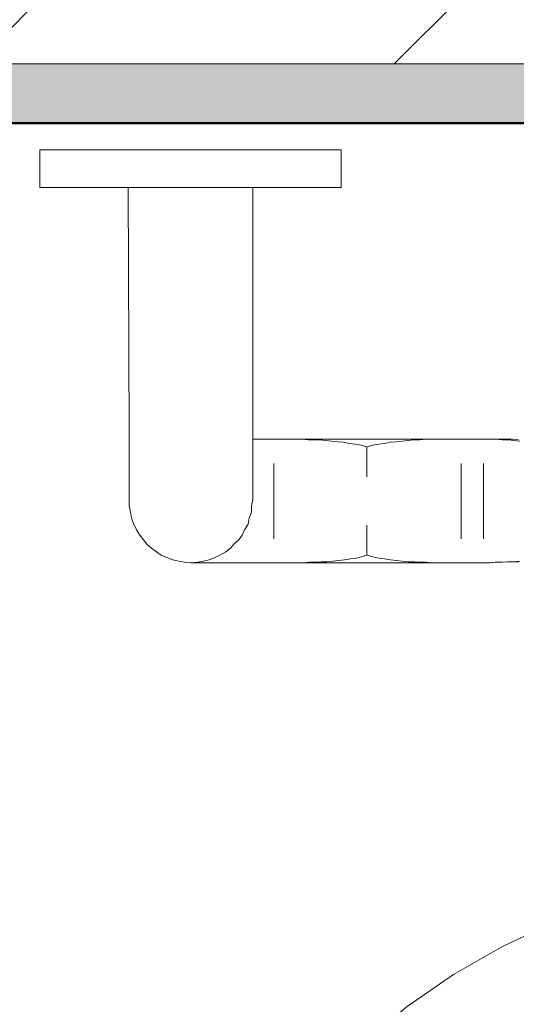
# Model space of a CAD drawing. Header units: millimetres. Extents: x -175722 to -110961, y 52375 to 104640.
# Tile 92 of 146: x -154930 to -154917, y 79753 to 79778. Entities that reach past the tile are written whole.
import ezdxf

# ---------------------------------------------------------------- set-up
doc = ezdxf.new("R2010")
doc.units = ezdxf.units.MM
for name, color, linetype, lineweight in [('A-WALL', 113, 'Continuous', 5), ('A-WALL-PATT', 111, 'Continuous', 50), ('G-IMPT', 8, 'Continuous', 5), ('I-WALL', 2, 'Continuous', 5)]:
    doc.layers.add(name, color=color, linetype=linetype, lineweight=lineweight)

# ---------------------------------------------------------------- blocks, each defined once
blk = doc.blocks.new('MISKA USTĘPOWA NPS - nowy blok1_dwg_MISKA_NP-906809-PARTER')
at = {"layer": 'G-IMPT'}
for p, q in [((2628973.82, 1571415.6), (2628973.82, 1571406.07)), ((2628973.82, 1571415.6), (2629050.02, 1571415.6)), ((2628973.82, 1571406.07), (2628973.82, 1571415.6)), ((2628973.82, 1571415.6), (2629050.02, 1571415.6)), ((2629050.02, 1571406.07), (2629050.02, 1571415.6)), ((2629050.02, 1571406.07), (2629050.02, 1571415.6)), ((2628973.82, 1571406.07), (2629050.02, 1571406.07)), ((2628973.82, 1571406.07), (2629050.02, 1571406.07)), ((2628996.44, 1571344.01), (2628996.14, 1571406.07)), ((2628996.44, 1571344.01), (2628996.14, 1571406.07)), ((2629027.69, 1571406.07), (2629027.69, 1571343.57)), ((2629027.69, 1571343.57), (2629027.69, 1571406.07)), ((2628996.44, 1571325.56), (2628996.44, 1571344.01)), ((2628996.44, 1571325.56), (2628996.44, 1571344.01)), ((2629027.69, 1571343.57), (2629027.69, 1571327.19)), ((2629027.69, 1571343.57), (2629027.69, 1571327.19)), ((2629079.49, 1571342.38), (2629027.69, 1571342.38)), ((2629079.49, 1571342.38), (2629027.69, 1571342.38)), ((2629034.54, 1571342.38), (2629033.05, 1571342.38)), ((2629034.54, 1571342.38), (2629033.05, 1571342.38)), ((2629036.03, 1571342.38), (2629034.54, 1571342.38)), ((2629036.03, 1571342.38), (2629034.54, 1571342.38)), ((2629037.22, 1571342.38), (2629036.03, 1571342.38)), ((2629037.22, 1571342.38), (2629036.03, 1571342.38)), ((2629038.71, 1571342.38), (2629037.22, 1571342.38)), ((2629038.71, 1571342.38), (2629037.22, 1571342.38)), ((2629040.2, 1571342.38), (2629038.71, 1571342.38)), ((2629040.2, 1571342.38), (2629038.71, 1571342.38)), ((2629041.68, 1571342.23), (2629040.2, 1571342.38)), ((2629041.68, 1571342.23), (2629040.2, 1571342.38)), ((2629043.17, 1571342.23), (2629041.68, 1571342.23)), ((2629043.17, 1571342.23), (2629041.68, 1571342.23)), ((2629044.66, 1571342.23), (2629043.17, 1571342.23)), ((2629044.66, 1571342.23), (2629043.17, 1571342.23)), ((2629046.15, 1571342.08), (2629044.66, 1571342.23)), ((2629046.15, 1571342.08), (2629044.66, 1571342.23)), ((2629047.64, 1571341.93), (2629046.15, 1571342.08)), ((2629047.64, 1571341.93), (2629046.15, 1571342.08)), ((2629049.13, 1571341.78), (2629047.64, 1571341.93)), ((2629049.13, 1571341.78), (2629047.64, 1571341.93)), ((2629050.61, 1571341.63), (2629049.13, 1571341.78)), ((2629050.61, 1571341.63), (2629049.13, 1571341.78)), ((2629052.1, 1571341.33), (2629050.61, 1571341.63)), ((2629052.1, 1571341.33), (2629050.61, 1571341.63)), ((2629053.59, 1571341.18), (2629052.1, 1571341.33)), ((2629053.59, 1571341.18), (2629052.1, 1571341.33)), ((2629061.03, 1571341.33), (2629059.54, 1571341.18)), ((2629061.03, 1571341.33), (2629059.54, 1571341.18)), ((2629062.52, 1571341.63), (2629061.03, 1571341.33)), ((2629062.52, 1571341.63), (2629061.03, 1571341.33)), ((2629064.01, 1571341.78), (2629062.52, 1571341.63)), ((2629064.01, 1571341.78), (2629062.52, 1571341.63)), ((2629065.5, 1571341.93), (2629064.01, 1571341.78)), ((2629065.5, 1571341.93), (2629064.01, 1571341.78)), ((2629066.99, 1571342.08), (2629065.5, 1571341.93)), ((2629066.99, 1571342.08), (2629065.5, 1571341.93)), ((2629068.47, 1571342.23), (2629066.99, 1571342.08)), ((2629068.47, 1571342.23), (2629066.99, 1571342.08)), ((2629069.96, 1571342.23), (2629068.47, 1571342.23)), ((2629069.96, 1571342.23), (2629068.47, 1571342.23)), ((2629071.45, 1571342.38), (2629069.96, 1571342.23)), ((2629071.45, 1571342.38), (2629069.96, 1571342.23)), ((2629072.94, 1571342.38), (2629071.45, 1571342.38)), ((2629072.94, 1571342.38), (2629071.45, 1571342.38)), ((2629074.43, 1571342.38), (2629072.94, 1571342.38)), ((2629074.43, 1571342.38), (2629072.94, 1571342.38)), ((2629075.91, 1571342.38), (2629074.43, 1571342.38)), ((2629075.91, 1571342.38), (2629074.43, 1571342.38)), ((2629077.4, 1571342.38), (2629075.91, 1571342.38)), ((2629077.4, 1571342.38), (2629075.91, 1571342.38)), ((2629078.89, 1571342.38), (2629077.4, 1571342.38)), ((2629078.89, 1571342.38), (2629077.4, 1571342.38)), ((2629080.38, 1571342.38), (2629078.89, 1571342.38)), ((2629080.38, 1571342.38), (2629078.89, 1571342.38)), ((2629087.52, 1571342.38), (2629079.49, 1571342.38)), ((2629087.52, 1571342.38), (2629079.49, 1571342.38)), ((2629081.87, 1571342.38), (2629080.38, 1571342.38)), ((2629081.87, 1571342.38), (2629080.38, 1571342.38)), ((2629083.36, 1571342.38), (2629081.87, 1571342.38)), ((2629083.36, 1571342.38), (2629081.87, 1571342.38)), ((2629084.84, 1571342.38), (2629083.36, 1571342.38)), ((2629084.84, 1571342.38), (2629083.36, 1571342.38)), ((2629086.33, 1571342.38), (2629084.84, 1571342.38)), ((2629086.33, 1571342.38), (2629084.84, 1571342.38)), ((2629087.82, 1571342.38), (2629086.33, 1571342.38)), ((2629087.82, 1571342.38), (2629086.33, 1571342.38)), ((2629089.01, 1571342.38), (2629087.52, 1571342.38)), ((2629089.01, 1571342.38), (2629087.52, 1571342.38)), ((2629089.31, 1571342.38), (2629087.82, 1571342.38)), ((2629089.31, 1571342.38), (2629087.82, 1571342.38)), ((2629090.5, 1571342.38), (2629089.01, 1571342.38)), ((2629090.5, 1571342.38), (2629089.01, 1571342.38)), ((2629090.8, 1571342.23), (2629089.31, 1571342.38)), ((2629090.8, 1571342.23), (2629089.31, 1571342.38)), ((2629091.99, 1571342.38), (2629090.5, 1571342.38)), ((2629091.99, 1571342.38), (2629090.5, 1571342.38)), ((2629092.29, 1571342.23), (2629090.8, 1571342.23)), ((2629092.29, 1571342.23), (2629090.8, 1571342.23)), ((2629093.48, 1571342.38), (2629091.99, 1571342.38)), ((2629093.48, 1571342.38), (2629091.99, 1571342.38)), ((2629093.77, 1571342.08), (2629092.29, 1571342.23)), ((2629093.77, 1571342.08), (2629092.29, 1571342.23)), ((2629094.96, 1571342.23), (2629093.48, 1571342.38)), ((2629094.96, 1571342.23), (2629093.48, 1571342.38)), ((2629095.26, 1571341.93), (2629093.77, 1571342.08)), ((2629095.26, 1571341.93), (2629093.77, 1571342.08)), ((2629055.08, 1571340.89), (2629053.59, 1571341.18)), ((2629055.08, 1571340.89), (2629053.59, 1571341.18)), ((2629056.57, 1571340.44), (2629055.08, 1571340.89)), ((2629056.57, 1571340.44), (2629055.08, 1571340.89)), ((2629058.06, 1571340.89), (2629056.57, 1571340.44)), ((2629058.06, 1571340.89), (2629056.57, 1571340.44)), ((2629056.57, 1571340.44), (2629056.57, 1571332.85)), ((2629056.57, 1571340.44), (2629056.57, 1571332.85)), ((2629059.54, 1571341.18), (2629058.06, 1571340.89)), ((2629059.54, 1571341.18), (2629058.06, 1571340.89)), ((2629033.05, 1571317.22), (2629033.05, 1571336.27)), ((2629033.05, 1571336.27), (2629033.05, 1571317.22)), ((2629080.38, 1571317.22), (2629080.38, 1571336.27)), ((2629080.38, 1571336.27), (2629080.38, 1571317.22)), ((2629086.04, 1571317.22), (2629086.04, 1571336.27)), ((2629086.04, 1571336.27), (2629086.04, 1571317.22)), ((2629027.69, 1571327.19), (2629027.4, 1571325.56)), ((2629027.69, 1571327.19), (2629027.4, 1571325.56)), ((2628996.74, 1571323.92), (2628996.44, 1571325.56)), ((2628996.74, 1571323.92), (2628996.44, 1571325.56)), ((2628997.04, 1571322.43), (2628996.74, 1571323.92)), ((2628997.04, 1571322.43), (2628996.74, 1571323.92)), ((2629027.4, 1571323.92), (2629026.8, 1571322.43)), ((2629027.4, 1571323.92), (2629026.8, 1571322.43)), ((2629027.4, 1571325.56), (2629027.4, 1571323.92)), ((2629027.4, 1571325.56), (2629027.4, 1571323.92)), ((2628997.63, 1571320.94), (2628997.04, 1571322.43)), ((2628997.63, 1571320.94), (2628997.04, 1571322.43)), ((2629026.8, 1571322.43), (2629026.5, 1571320.94)), ((2629026.8, 1571322.43), (2629026.5, 1571320.94)), ((2628998.23, 1571319.46), (2628997.63, 1571320.94)), ((2628998.23, 1571319.46), (2628997.63, 1571320.94)), ((2628999.12, 1571318.12), (2628998.23, 1571319.46)), ((2628999.12, 1571318.12), (2628998.23, 1571319.46)), ((2629025.61, 1571319.46), (2629025.02, 1571318.12)), ((2629025.61, 1571319.46), (2629025.02, 1571318.12)), ((2629026.5, 1571320.94), (2629025.61, 1571319.46)), ((2629026.5, 1571320.94), (2629025.61, 1571319.46)), ((2629056.57, 1571313.06), (2629056.57, 1571320.65)), ((2629056.57, 1571320.65), (2629056.57, 1571313.06)), ((2629000.01, 1571316.93), (2628999.12, 1571318.12)), ((2629000.01, 1571316.93), (2628999.12, 1571318.12)), ((2629000.91, 1571315.88), (2629000.01, 1571316.93)), ((2629000.91, 1571315.88), (2629000.01, 1571316.93)), ((2629024.12, 1571316.93), (2629022.93, 1571315.88)), ((2629024.12, 1571316.93), (2629022.93, 1571315.88)), ((2629025.02, 1571318.12), (2629024.12, 1571316.93)), ((2629025.02, 1571318.12), (2629024.12, 1571316.93)), ((2629002.1, 1571314.84), (2629000.91, 1571315.88)), ((2629002.1, 1571314.84), (2629000.91, 1571315.88)), ((2629003.29, 1571313.95), (2629002.1, 1571314.84)), ((2629003.29, 1571313.95), (2629002.1, 1571314.84)), ((2629004.48, 1571313.06), (2629003.29, 1571313.95)), ((2629004.48, 1571313.06), (2629003.29, 1571313.95)), ((2629020.85, 1571313.95), (2629019.36, 1571313.06)), ((2629020.85, 1571313.95), (2629019.36, 1571313.06)), ((2629022.04, 1571314.84), (2629020.85, 1571313.95)), ((2629022.04, 1571314.84), (2629020.85, 1571313.95)), ((2629022.93, 1571315.88), (2629022.04, 1571314.84)), ((2629022.93, 1571315.88), (2629022.04, 1571314.84)), ((2629005.97, 1571312.46), (2629004.48, 1571313.06)), ((2629005.97, 1571312.46), (2629004.48, 1571313.06)), ((2629007.45, 1571311.87), (2629005.97, 1571312.46)), ((2629007.45, 1571311.87), (2629005.97, 1571312.46)), ((2629008.94, 1571311.57), (2629007.45, 1571311.87)), ((2629008.94, 1571311.57), (2629007.45, 1571311.87)), ((2629010.43, 1571311.27), (2629008.94, 1571311.57)), ((2629010.43, 1571311.27), (2629008.94, 1571311.57)), ((2629015.19, 1571311.57), (2629013.7, 1571311.27)), ((2629015.19, 1571311.57), (2629013.7, 1571311.27)), ((2629016.68, 1571311.87), (2629015.19, 1571311.57)), ((2629016.68, 1571311.87), (2629015.19, 1571311.57)), ((2629018.17, 1571312.46), (2629016.68, 1571311.87)), ((2629018.17, 1571312.46), (2629016.68, 1571311.87)), ((2629019.36, 1571313.06), (2629018.17, 1571312.46)), ((2629019.36, 1571313.06), (2629018.17, 1571312.46)), ((2629044.96, 1571311.42), (2629043.47, 1571311.27)), ((2629044.96, 1571311.42), (2629043.47, 1571311.27)), ((2629046.45, 1571311.42), (2629044.96, 1571311.42)), ((2629046.45, 1571311.42), (2629044.96, 1571311.42)), ((2629047.94, 1571311.57), (2629046.45, 1571311.42)), ((2629047.94, 1571311.57), (2629046.45, 1571311.42)), ((2629049.42, 1571311.72), (2629047.94, 1571311.57)), ((2629049.42, 1571311.72), (2629047.94, 1571311.57)), ((2629050.91, 1571311.87), (2629049.42, 1571311.72)), ((2629050.91, 1571311.87), (2629049.42, 1571311.72)), ((2629052.4, 1571312.16), (2629050.91, 1571311.87)), ((2629052.4, 1571312.16), (2629050.91, 1571311.87)), ((2629053.89, 1571312.31), (2629052.4, 1571312.16)), ((2629053.89, 1571312.31), (2629052.4, 1571312.16)), ((2629055.08, 1571312.61), (2629053.89, 1571312.31)), ((2629055.08, 1571312.61), (2629053.89, 1571312.31)), ((2629056.57, 1571313.06), (2629055.08, 1571312.61)), ((2629056.57, 1571313.06), (2629055.08, 1571312.61)), ((2629058.06, 1571312.61), (2629056.57, 1571313.06)), ((2629058.06, 1571312.61), (2629056.57, 1571313.06)), ((2629059.54, 1571312.31), (2629058.06, 1571312.61)), ((2629059.54, 1571312.31), (2629058.06, 1571312.61)), ((2629061.03, 1571312.16), (2629059.54, 1571312.31)), ((2629061.03, 1571312.16), (2629059.54, 1571312.31)), ((2629062.52, 1571311.87), (2629061.03, 1571312.16)), ((2629062.52, 1571311.87), (2629061.03, 1571312.16)), ((2629064.01, 1571311.72), (2629062.52, 1571311.87)), ((2629064.01, 1571311.72), (2629062.52, 1571311.87)), ((2629065.5, 1571311.57), (2629064.01, 1571311.72)), ((2629065.5, 1571311.57), (2629064.01, 1571311.72)), ((2629066.99, 1571311.42), (2629065.5, 1571311.57)), ((2629066.99, 1571311.42), (2629065.5, 1571311.57)), ((2629068.47, 1571311.42), (2629066.99, 1571311.42)), ((2629068.47, 1571311.42), (2629066.99, 1571311.42)), ((2629069.96, 1571311.27), (2629068.47, 1571311.42)), ((2629069.96, 1571311.27), (2629068.47, 1571311.42)), ((2629091.99, 1571311.42), (2629090.5, 1571311.27)), ((2629091.99, 1571311.42), (2629090.5, 1571311.27)), ((2629092.29, 1571311.42), (2629090.8, 1571311.27)), ((2629092.29, 1571311.42), (2629090.8, 1571311.27)), ((2629093.48, 1571311.42), (2629091.99, 1571311.42)), ((2629093.48, 1571311.42), (2629091.99, 1571311.42)), ((2629093.77, 1571311.42), (2629092.29, 1571311.42)), ((2629093.77, 1571311.42), (2629092.29, 1571311.42)), ((2629094.96, 1571311.42), (2629093.48, 1571311.42)), ((2629094.96, 1571311.42), (2629093.48, 1571311.42)), ((2629095.26, 1571311.57), (2629093.77, 1571311.42)), ((2629095.26, 1571311.57), (2629093.77, 1571311.42)), ((2629011.92, 1571311.12), (2629010.43, 1571311.27)), ((2629011.92, 1571311.12), (2629010.43, 1571311.27)), ((2629013.7, 1571311.27), (2629011.92, 1571311.12)), ((2629013.7, 1571311.27), (2629011.92, 1571311.12)), ((2629011.92, 1571311.12), (2629079.49, 1571311.12)), ((2629011.92, 1571311.12), (2629079.49, 1571311.12)), ((2629034.54, 1571311.12), (2629033.05, 1571311.12)), ((2629034.54, 1571311.12), (2629033.05, 1571311.12)), ((2629036.03, 1571311.12), (2629034.54, 1571311.12)), ((2629036.03, 1571311.12), (2629034.54, 1571311.12)), ((2629037.52, 1571311.12), (2629036.03, 1571311.12)), ((2629037.52, 1571311.12), (2629036.03, 1571311.12)), ((2629039.01, 1571311.12), (2629037.52, 1571311.12)), ((2629039.01, 1571311.12), (2629037.52, 1571311.12)), ((2629040.49, 1571311.12), (2629039.01, 1571311.12)), ((2629040.49, 1571311.12), (2629039.01, 1571311.12)), ((2629041.98, 1571311.27), (2629040.49, 1571311.12)), ((2629041.98, 1571311.27), (2629040.49, 1571311.12)), ((2629043.47, 1571311.27), (2629041.98, 1571311.27)), ((2629043.47, 1571311.27), (2629041.98, 1571311.27)), ((2629071.45, 1571311.27), (2629069.96, 1571311.27)), ((2629071.45, 1571311.27), (2629069.96, 1571311.27)), ((2629072.94, 1571311.12), (2629071.45, 1571311.27)), ((2629072.94, 1571311.12), (2629071.45, 1571311.27)), ((2629074.43, 1571311.12), (2629072.94, 1571311.12)), ((2629074.43, 1571311.12), (2629072.94, 1571311.12)), ((2629075.91, 1571311.12), (2629074.43, 1571311.12)), ((2629075.91, 1571311.12), (2629074.43, 1571311.12)), ((2629077.4, 1571311.12), (2629075.91, 1571311.12)), ((2629077.4, 1571311.12), (2629075.91, 1571311.12)), ((2629078.89, 1571311.12), (2629077.4, 1571311.12)), ((2629078.89, 1571311.12), (2629077.4, 1571311.12)), ((2629080.38, 1571311.12), (2629078.89, 1571311.12)), ((2629080.38, 1571311.12), (2629078.89, 1571311.12)), ((2629087.52, 1571311.12), (2629079.49, 1571311.12)), ((2629087.52, 1571311.12), (2629079.49, 1571311.12)), ((2629081.87, 1571311.12), (2629080.38, 1571311.12)), ((2629081.87, 1571311.12), (2629080.38, 1571311.12)), ((2629083.36, 1571311.12), (2629081.87, 1571311.12)), ((2629083.36, 1571311.12), (2629081.87, 1571311.12)), ((2629084.84, 1571311.12), (2629083.36, 1571311.12)), ((2629084.84, 1571311.12), (2629083.36, 1571311.12)), ((2629086.33, 1571311.12), (2629084.84, 1571311.12)), ((2629086.33, 1571311.12), (2629084.84, 1571311.12)), ((2629087.82, 1571311.12), (2629086.33, 1571311.12)), ((2629087.82, 1571311.12), (2629086.33, 1571311.12)), ((2629089.01, 1571311.27), (2629087.52, 1571311.12)), ((2629089.01, 1571311.27), (2629087.52, 1571311.12)), ((2629089.31, 1571311.27), (2629087.82, 1571311.12)), ((2629089.31, 1571311.27), (2629087.82, 1571311.12)), ((2629090.5, 1571311.27), (2629089.01, 1571311.27)), ((2629090.5, 1571311.27), (2629089.01, 1571311.27)), ((2629090.8, 1571311.27), (2629089.31, 1571311.27)), ((2629090.8, 1571311.27), (2629089.31, 1571311.27))]:
    blk.add_line(p, q, dxfattribs=at)
at = {"layer": 'G-IMPT', "flags": 128}
blk.add_lwpolyline([(2629663.61, 1571197.84), (2629229.46, 1571228.57), (2629187.27, 1571231.66), (2629144.04, 1571231.14), (2629130.81, 1571228.69), (2629117.1, 1571224.96), (2629103.75, 1571220.08), (2629090.84, 1571214.07), (2629078.48, 1571206.99), (2629066.74, 1571198.87), (2629055.72, 1571189.79), (2629040.44, 1571174.19), (2629027.68, 1571157.38), (2629020.22, 1571145.11), (2629010.26, 1571124.48), (2629005.78, 1571110.53), (2629001.22, 1571091.05), (2628999.34, 1571076.76), (2628998.65, 1571062.37)], dxfattribs=at)
blk = doc.blocks.new('MISKA USTĘPOWA NPS - Typ 1-2425096-PARTER')
at = {"rotation": 269.9999999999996}
blk.add_blockref('MISKA USTĘPOWA NPS - nowy blok1_dwg_MISKA_NP-906809-PARTER', (-1570937.37, 2629723.61), dxfattribs=at)
blk = doc.blocks.new('1')
at = {"layer": 'A-WALL-PATT', "lineweight": 5}
h = blk.add_hatch(dxfattribs=at)
h.set_pattern_fill('FP_3', color=256, scale=0.1, style=0, pattern_type=2)
h.set_pattern_definition([(45, (-124135.7194, 82209.603), (-5.3033009, 5.3033009), [])])
h.paths.add_polyline_path([(-150701.154, 84968.747), (-150701.154, 84977.747), (-150825.154, 84977.747), (-150825.154, 84968.747), (-150710.154, 84968.747)])
h.paths.add_polyline_path([(-150920.154, 84968.747), (-150920.154, 84977.747), (-150935.154, 84977.747), (-150935.154, 84968.747), (-150933.654, 84968.747)])
h = blk.add_hatch(dxfattribs=at)
h.set_pattern_fill('FP_1', color=256, scale=0.1, style=0, pattern_type=2)
h.set_pattern_definition([(37.5, (-124135.7194, 82209.6026), (-0.2031655, 6.2155416), [0.1676, -4.7356, 0.1676, -5.3162, -5.2419]), (37.5, (-124135.7194, 82209.6026), (-0.2031655, 6.2155416), [-10.3871, 0.1676, -5.0743]), (7.5, (-124135.719, 82209.603), (5.7089758, 9.103654), [0.1676, -2.4775, 0.1676, -4.2517, -1.6935]), (7.5, (-124135.719, 82209.603), (5.7089758, 9.103654), [-7.0645, 0.1676, -1.5259]), (327.5, (-124139.687, 82209.6026), (10.0456335, 0.0182419), [0.1676, -1.4453, 0.1676, -5.6388, -7.5806]), (327.5, (-124139.687, 82209.6026), (10.0456335, 0.0182419), [-7.4193, 0.1676, -7.413]), (317.5, (-124139.687, 82209.603), (9.697195, 2.831187), [0.1676, -0.6388, 0.1676, -3.6388, -4.3548]), (317.5, (-124139.687, 82209.603), (9.697195, 2.831187), [-4.6129, 0.1676, -4.1872])])
h.paths.add_polyline_path([(-150710.154, 84967.247), (-150710.154, 84968.747), (-150825.154, 84968.747), (-150825.154, 84967.247), (-150711.654, 84967.247)])
h.paths.add_polyline_path([(-150920.154, 84967.247), (-150920.154, 84968.747), (-150933.654, 84968.747), (-150933.654, 84967.247), (-150924.789, 84967.247)])
at = {"layer": 'A-WALL'}
blk.add_line((-150710.154, 84968.747), (-150825.154, 84968.747), dxfattribs=at)
at = {"layer": 'I-WALL', "lineweight": 50}
blk.add_line((-150820.519, 84967.247), (-150711.654, 84967.247), dxfattribs=at)
at = {"layer": 'G-IMPT', "xscale": 0.1, "yscale": 0.1, "zscale": 0.1, "rotation": 90}
blk.add_blockref('MISKA USTĘPOWA NPS - Typ 1-2425096-PARTER', (-150705.654, 84918.747), dxfattribs=at)

msp = doc.modelspace()

# ---------------------------------------------------------------- block references
msp.add_blockref('1', (-4148.58187, -5192.22609))

doc.saveas('drawing.dxf')
